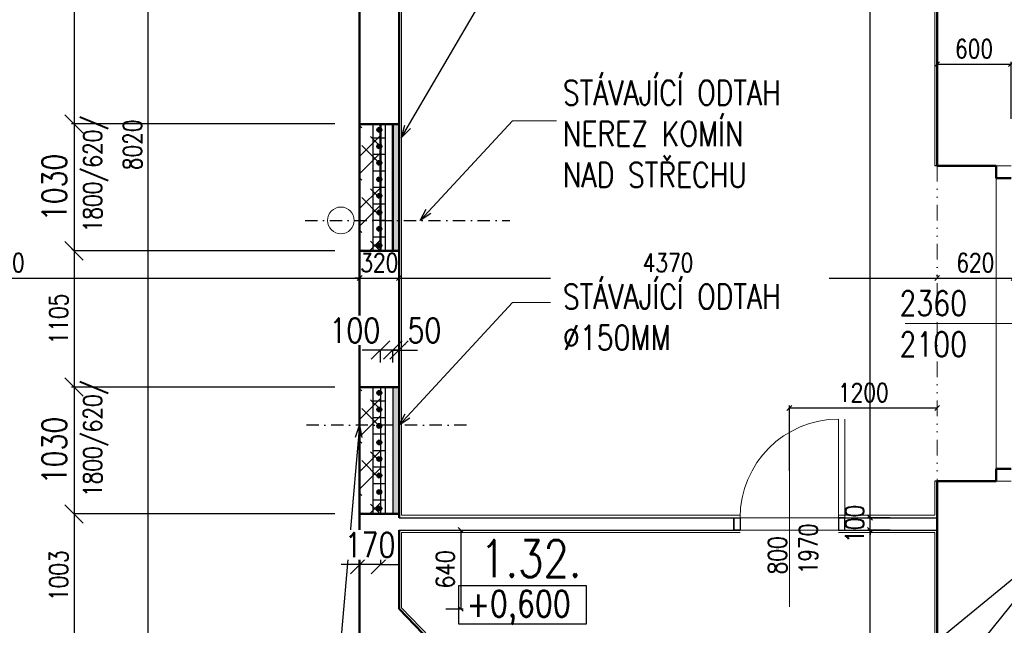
# Model space of a CAD drawing. Header units: millimetres. Extents: x -238874 to 551972, y -298952 to 658415.
# Tile 110 of 256: x 32308 to 40303, y 47120 to 52035. Entities that reach past the tile are written whole.
import ezdxf

# ---------------------------------------------------------------- set-up
doc = ezdxf.new("R2010")
doc.units = ezdxf.units.MM
doc.header["$LTSCALE"] = 20
doc.linetypes.add('DASHDOT', pattern=[1, 0.5, -0.25, 0, -0.25])
doc.linetypes.add('DIVIDE2', pattern=[15.875, 6.35, -3.175, 0, -3.175, 0, -3.175])
for name, color, linetype in [('00_HEDVIKA _KRESBA', 1, 'Continuous'), ('CZ', 255, 'Continuous'), ('KOTY', 8, 'Continuous'), ('ZDP', 50, 'Continuous')]:
    doc.layers.add(name, color=color, linetype=linetype)
doc.layers.add('00_HEDVIKA_DEMOLICE', color=2, linetype='Continuous', lineweight=30, transparency=0.3)
for name, color, linetype, lineweight in [('00_HEDVIKA_OBRYS', 1, 'Continuous', 50), ('CKIZOLACE', 4, 'Continuous', 18), ('CKKOTY', 3, 'Continuous', 18), ('CKSTENY_SRAF', 8, 'Continuous', 18), ('CKTEXTY_MALE', 140, 'Continuous', 18), ('HEDVIKA_OKNA_PARAPET', 70, 'Continuous', 18), ('NOSNÉ', 8, 'Continuous', 50), ('PRUCHODY', 7, 'Continuous', 18)]:
    doc.layers.add(name, color=color, linetype=linetype, lineweight=lineweight)
doc.styles.add('SIMPLEX', font='SIMPLEX.shx', dxfattribs={"width": 0.8, "bigfont": 'CAD13.shx'})
doc.styles.get("Standard").update_dxf_attribs({"font": 'simplex.shx', "width": 0.8})
doc.linetypes.add('IZOLACE_TEPELNA_U', pattern='A,0.00254,-2.54,[216,CADKON.SHX,S=2.54,R=0,X=-2.54,Y=0],-15.24,[216,CADKON.SHX,S=2.54,R=180,X=2.54,Y=0],-2.54', length=20.32254)
doc.dimstyles.new('CADKON', dxfattribs={"dimscale": 100, "dimtxt": 2, "dimasz": 1.5, "dimexe": 0, "dimexo": 2, "dimgap": 0.6, "dimtad": 1, "dimrnd": 1, "dimtxsty": 'Standard', "dimblk1": 'OBLIQUE', "dimblk2": 'OBLIQUE', "dimsah": 1, "dimcen": 2.5, "dimadec": 1, "dimazin": 2, "dimtfac": 1, "dimtix": 1, "dimtmove": 2, "dimatfit": 3, "dimldrblk": 'OPEN30', "dimfxl": 5, "dimtfill": 1, "dimtolj": 1, "dimarcsym": 0})
doc.dimstyles.new('CKA', dxfattribs={"dimtxt": 200, "dimasz": 40, "dimexe": 20, "dimexo": 0.2, "dimgap": 50, "dimtad": 1, "dimdec": 0, "dimrnd": 1, "dimzin": 0, "dimdsep": 46, "dimtxsty": 'Standard', "dimblk1": 'OBLIQUE', "dimblk2": 'OBLIQUE', "dimsah": 1, "dimcen": 0.09, "dimclrd": 253, "dimclre": 253, "dimclrt": 253, "dimadec": 0, "dimazin": 0, "dimtfac": 1, "dimtdec": 0, "dimtix": 1, "dimtmove": 2, "dimatfit": 3, "dimfxl": 1, "dimtolj": 1, "dimtzin": 0, "dimarcsym": 0})

# ---------------------------------------------------------------- blocks, each defined once
blk = doc.blocks.new('_OBLIQUE')
at = {"color": 0, "linetype": 'ByBlock'}
blk.add_line((-0.5, -0.5), (0.5, 0.5), dxfattribs=at)
blk = doc.blocks.new('*D357')
at = {"layer": 'DEFPOINTS', "color": 0, "transparency": 16777216}
for p in [(35068, 50175.1), (29218, 50028), (35068, 49938)]:
    blk.add_point(p, dxfattribs=at)
at = {"layer": 'KOTY', "lineweight": -2, "transparency": 16777216}
for p, q in [((29218, 49938), (35068, 49938)), ((35068, 49794.3), (35068, 49918))]:
    blk.add_line(p, q, dxfattribs=at)
at = {"layer": 'KOTY', "lineweight": -2, "transparency": 16777216, "xscale": 40, "yscale": 40, "zscale": 40, "rotation": 180}
blk.add_blockref('_OBLIQUE', (29218, 49938), dxfattribs=at)
at = {"layer": 'KOTY', "lineweight": -2, "transparency": 16777216, "xscale": 40, "yscale": 40, "zscale": 40}
blk.add_blockref('_OBLIQUE', (35068, 49938), dxfattribs=at)
at = {"layer": 'KOTY', "transparency": 16777216, "insert": (32143, 50063), "char_height": 150, "attachment_point": 5, "style": 'SIMPLEX'}
blk.add_mtext('\\A1;5850', dxfattribs=at)
blk = doc.blocks.new('*D703')
at = {"layer": 'DEFPOINTS', "color": 0, "transparency": 16777216}
for p in [(33538, 72340), (31560.3, 45270), (33538, 45270)]:
    blk.add_point(p, dxfattribs=at)
at = {"layer": 'KOTY', "lineweight": -2, "transparency": 16777216}
for p, q in [((31560.3, 72340), (31560.3, 45270)), ((33157.2, 45270), (31540.3, 45270))]:
    blk.add_line(p, q, dxfattribs=at)
at = {"layer": 'KOTY', "lineweight": -2, "transparency": 16777216, "xscale": 40, "yscale": 40, "zscale": 40}
for p, rotation in [((31560.3, 72340), 90), ((31560.3, 45270), 270)]:
    blk.add_blockref('_OBLIQUE', p, dxfattribs=dict(at, rotation=rotation))
at = {"layer": 'KOTY', "transparency": 16777216, "insert": (31435.3, 58805), "char_height": 150, "attachment_point": 5, "rotation": 90, "style": 'SIMPLEX'}
blk.add_mtext('\\A1;27070', dxfattribs=at)
blk = doc.blocks.new('*D734')
at = {"layer": 'DEFPOINTS', "color": 0, "transparency": 16777216}
for p in [(39212.8, 62580), (39758, 62580), (39758, 47992.9)]:
    blk.add_point(p, dxfattribs=at)
at = {"layer": 'KOTY', "lineweight": -2, "transparency": 16777216}
for p, q in [((39377.2, 62580), (39192.8, 62580)), ((39212.8, 47992.9), (39212.8, 62580))]:
    blk.add_line(p, q, dxfattribs=at)
at = {"layer": 'KOTY', "lineweight": -2, "transparency": 16777216, "xscale": 40, "yscale": 40, "zscale": 40}
for p, rotation in [((39212.8, 62580), 90), ((39212.8, 47992.9), 270)]:
    blk.add_blockref('_OBLIQUE', p, dxfattribs=dict(at, rotation=rotation))
at = {"layer": 'KOTY', "transparency": 16777216, "insert": (39087.8, 55286.5), "char_height": 150, "attachment_point": 5, "rotation": 90, "style": 'SIMPLEX'}
blk.add_mtext('\\A1;14597', dxfattribs=at)
blk = doc.blocks.new('*D749')
at = {"layer": 'DEFPOINTS', "color": 0, "transparency": 16777216}
for p in [(35068, 50170), (35388, 50170), (35388, 49938)]:
    blk.add_point(p, dxfattribs=at)
at = {"layer": 'KOTY', "lineweight": -2, "transparency": 16777216}
for p, q in [((35068, 49938), (35028, 49938)), ((35068, 49938), (35388, 49938)), ((35388, 49938), (35428, 49938)), ((35388, 49789.3), (35388, 49918))]:
    blk.add_line(p, q, dxfattribs=at)
at = {"layer": 'KOTY', "lineweight": -2, "transparency": 16777216, "xscale": 40, "yscale": 40, "zscale": 40}
blk.add_blockref('_OBLIQUE', (35068, 49938), dxfattribs=at)
at = {"layer": 'KOTY', "lineweight": -2, "transparency": 16777216, "xscale": 40, "yscale": 40, "zscale": 40, "rotation": 180}
blk.add_blockref('_OBLIQUE', (35388, 49938), dxfattribs=at)
at = {"layer": 'KOTY', "transparency": 16777216, "insert": (35228, 50063), "char_height": 150, "attachment_point": 5, "style": 'SIMPLEX'}
blk.add_mtext('\\A1;320', dxfattribs=at)
blk = doc.blocks.new('*D750')
at = {"layer": 'DEFPOINTS', "color": 0, "transparency": 16777216}
for p in [(34808, 55018.6), (33349, 47020), (34808, 47020)]:
    blk.add_point(p, dxfattribs=at)
at = {"layer": 'KOTY', "lineweight": -2, "transparency": 16777216}
for p, q in [((33349, 55018.6), (33349, 47020)), ((34427.2, 47020), (33329, 47020))]:
    blk.add_line(p, q, dxfattribs=at)
at = {"layer": 'KOTY', "lineweight": -2, "transparency": 16777216, "xscale": 40, "yscale": 40, "zscale": 40}
for p, rotation in [((33349, 55018.6), 90), ((33349, 47020), 270)]:
    blk.add_blockref('_OBLIQUE', p, dxfattribs=dict(at, rotation=rotation))
at = {"layer": 'KOTY', "transparency": 16777216, "insert": (33224, 51019.3), "char_height": 150, "attachment_point": 5, "rotation": 90, "style": 'SIMPLEX'}
blk.add_mtext('\\A1;8020', dxfattribs=at)
blk = doc.blocks.new('*D751')
at = {"layer": 'DEFPOINTS', "color": 0, "transparency": 16777216}
for p in [(35068, 50158.6), (32749.3, 49053.5), (35068, 49053.5)]:
    blk.add_point(p, dxfattribs=at)
at = {"layer": 'KOTY', "lineweight": -2, "transparency": 16777216}
for p, q in [((32749.3, 50158.6), (32749.3, 49053.5)), ((34687.2, 49053.5), (32729.3, 49053.5))]:
    blk.add_line(p, q, dxfattribs=at)
at = {"layer": 'KOTY', "lineweight": -2, "transparency": 16777216, "xscale": 40, "yscale": 40, "zscale": 40}
for p, rotation in [((32749.3, 50158.6), 90), ((32749.3, 49053.5), 270)]:
    blk.add_blockref('_OBLIQUE', p, dxfattribs=dict(at, rotation=rotation))
at = {"layer": 'KOTY', "transparency": 16777216, "insert": (32624.3, 49606), "char_height": 150, "attachment_point": 5, "rotation": 90, "style": 'SIMPLEX'}
blk.add_mtext('\\A1;1105', dxfattribs=at)
blk = doc.blocks.new('*D752')
at = {"layer": 'DEFPOINTS', "color": 0, "transparency": 16777216}
for p in [(35681.5, 47616.1), (37381.5, 45866.1), (36049.6, 44572.2)]:
    blk.add_point(p, dxfattribs=at)
at = {"layer": 'KOTY', "lineweight": -2, "transparency": 16777216}
for p, q in [((34349.6, 46322.2), (36049.6, 44572.2)), ((37108.4, 45600.8), (36035.2, 44558.3))]:
    blk.add_line(p, q, dxfattribs=at)
at = {"layer": 'KOTY', "lineweight": -2, "transparency": 16777216, "xscale": 40, "yscale": 40, "zscale": 40}
for p, rotation in [((34349.6, 46322.2), 134.1696845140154), ((36049.6, 44572.2), 314.1696845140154)]:
    blk.add_blockref('_OBLIQUE', p, dxfattribs=dict(at, rotation=rotation))
at = {"layer": 'KOTY', "transparency": 16777216, "insert": (35289.2, 45534.3), "char_height": 150, "attachment_point": 5, "rotation": 314.16968, "style": 'SIMPLEX'}
blk.add_mtext('\\A1;2440', dxfattribs=at)
blk = doc.blocks.new('*D754')
at = {"layer": 'DEFPOINTS', "color": 0, "transparency": 16777216}
for p in [(35388, 47892.9), (35388, 47253.2), (35888.8, 47253.2)]:
    blk.add_point(p, dxfattribs=at)
at = {"layer": 'KOTY', "lineweight": -2, "transparency": 16777216}
for p, q in [((35888.8, 47892.9), (35888.8, 47253.2)), ((35768.7, 47253.2), (35908.8, 47253.2))]:
    blk.add_line(p, q, dxfattribs=at)
at = {"layer": 'KOTY', "lineweight": -2, "transparency": 16777216, "xscale": 40, "yscale": 40, "zscale": 40}
for p, rotation in [((35888.8, 47892.9), 90), ((35888.8, 47253.2), 270)]:
    blk.add_blockref('_OBLIQUE', p, dxfattribs=dict(at, rotation=rotation))
at = {"layer": 'KOTY', "transparency": 16777216, "insert": (35763.8, 47573.1), "char_height": 150, "attachment_point": 5, "rotation": 90, "style": 'SIMPLEX'}
blk.add_mtext('\\A1;640', dxfattribs=at)
blk = doc.blocks.new('*D756')
at = {"layer": 'CKKOTY', "color": 0, "lineweight": -2, "transparency": 16777216}
for p, q in [((34868, 49053.5), (32749.3, 49053.5)), ((32749.3, 49053.5), (32749.3, 48023.5)), ((34868, 48023.5), (32749.3, 48023.5))]:
    blk.add_line(p, q, dxfattribs=at)
at = {"layer": 'DEFPOINTS', "color": 0, "transparency": 16777216}
for p in [(35068, 49053.5), (32749.3, 48023.5), (35068, 48023.5)]:
    blk.add_point(p, dxfattribs=at)
at = {"layer": 'CKKOTY', "color": 0, "lineweight": -2, "transparency": 16777216, "xscale": 150, "yscale": 150, "zscale": 150}
for p, rotation in [((32749.3, 49053.5), 90), ((32749.3, 48023.5), 270)]:
    blk.add_blockref('_OBLIQUE', p, dxfattribs=dict(at, rotation=rotation))
at = {"layer": 'CKKOTY', "color": 0, "transparency": 16777216, "insert": (32589.3, 48538.5), "char_height": 200, "attachment_point": 5, "rotation": 90, "bg_fill": 3, "box_fill_scale": 1.1, "bg_fill_color": 256, "bg_fill_true_color": 13158600, "bg_fill_transparency": 0}
blk.add_mtext('\\A1;1030', dxfattribs=at)
blk = doc.blocks.new('_Open30')
at = {"color": 0, "lineweight": -2}
for p, q in [((-1, 0.268), (0, 0)), ((0, 0), (-1, -0.268)), ((0, 0), (-1, 0))]:
    blk.add_line(p, q, dxfattribs=at)
blk = doc.blocks.new('*D757')
at = {"layer": 'DEFPOINTS', "color": 0, "transparency": 16777216}
for p in [(35068, 48023.5), (32749.3, 47020), (35068, 47020)]:
    blk.add_point(p, dxfattribs=at)
at = {"layer": 'KOTY', "lineweight": -2, "transparency": 16777216}
for p, q in [((32749.3, 48023.5), (32749.3, 47020)), ((34687.2, 47020), (32729.3, 47020))]:
    blk.add_line(p, q, dxfattribs=at)
at = {"layer": 'KOTY', "lineweight": -2, "transparency": 16777216, "xscale": 40, "yscale": 40, "zscale": 40}
for p, rotation in [((32749.3, 48023.5), 90), ((32749.3, 47020), 270)]:
    blk.add_blockref('_OBLIQUE', p, dxfattribs=dict(at, rotation=rotation))
at = {"layer": 'KOTY', "transparency": 16777216, "insert": (32624.3, 47521.8), "char_height": 150, "attachment_point": 5, "rotation": 90, "style": 'SIMPLEX'}
blk.add_mtext('\\A1;1003', dxfattribs=at)
blk = doc.blocks.new('*D758')
at = {"layer": 'DEFPOINTS', "color": 0, "transparency": 16777216}
for p in [(39212.8, 47892.9), (39758, 47892.9), (39758, 45770)]:
    blk.add_point(p, dxfattribs=at)
at = {"layer": 'KOTY', "lineweight": -2, "transparency": 16777216}
for p, q in [((39377.2, 47892.9), (39192.8, 47892.9)), ((39212.8, 45770), (39212.8, 47892.9))]:
    blk.add_line(p, q, dxfattribs=at)
at = {"layer": 'KOTY', "lineweight": -2, "transparency": 16777216, "xscale": 40, "yscale": 40, "zscale": 40}
for p, rotation in [((39212.8, 47892.9), 90), ((39212.8, 45770), 270)]:
    blk.add_blockref('_OBLIQUE', p, dxfattribs=dict(at, rotation=rotation))
at = {"layer": 'KOTY', "transparency": 16777216, "insert": (39087.8, 46831.5), "char_height": 150, "attachment_point": 5, "rotation": 90, "style": 'SIMPLEX'}
blk.add_mtext('\\A1;2123', dxfattribs=at)
blk = doc.blocks.new('*D759')
at = {"layer": 'DEFPOINTS', "color": 0, "transparency": 16777216}
for p in [(39212.8, 47992.9), (39758, 47992.9), (39758, 47892.9)]:
    blk.add_point(p, dxfattribs=at)
at = {"layer": 'KOTY', "lineweight": -2, "transparency": 16777216}
for p, q in [((39377.2, 47992.9), (39192.8, 47992.9)), ((39212.8, 47992.9), (39212.8, 48032.9)), ((39212.8, 47892.9), (39212.8, 47992.9)), ((39212.8, 47892.9), (39212.8, 47852.9))]:
    blk.add_line(p, q, dxfattribs=at)
at = {"layer": 'KOTY', "lineweight": -2, "transparency": 16777216, "xscale": 40, "yscale": 40, "zscale": 40}
for p, rotation in [((39212.8, 47992.9), 270), ((39212.8, 47892.9), 90)]:
    blk.add_blockref('_OBLIQUE', p, dxfattribs=dict(at, rotation=rotation))
at = {"layer": 'KOTY', "transparency": 16777216, "insert": (39087.8, 47942.9), "char_height": 150, "attachment_point": 5, "rotation": 90, "style": 'SIMPLEX'}
blk.add_mtext('\\A1;100', dxfattribs=at)
blk = doc.blocks.new('*D760')
at = {"layer": 'DEFPOINTS', "color": 0, "transparency": 16777216}
for p in [(38558, 48883.3), (38558, 47992.9), (39758, 47992.9)]:
    blk.add_point(p, dxfattribs=at)
at = {"layer": 'KOTY', "lineweight": -2, "transparency": 16777216}
for p, q in [((38558, 48373.7), (38558, 48903.3)), ((39758, 48883.3), (38558, 48883.3))]:
    blk.add_line(p, q, dxfattribs=at)
at = {"layer": 'KOTY', "lineweight": -2, "transparency": 16777216, "xscale": 40, "yscale": 40, "zscale": 40, "rotation": 180}
blk.add_blockref('_OBLIQUE', (38558, 48883.3), dxfattribs=at)
at = {"layer": 'KOTY', "lineweight": -2, "transparency": 16777216, "xscale": 40, "yscale": 40, "zscale": 40}
blk.add_blockref('_OBLIQUE', (39758, 48883.3), dxfattribs=at)
at = {"layer": 'KOTY', "transparency": 16777216, "insert": (39158, 49008.3), "char_height": 150, "attachment_point": 5, "style": 'SIMPLEX'}
blk.add_mtext('\\A1;1200', dxfattribs=at)
blk = doc.blocks.new('*D766')
at = {"layer": 'DEFPOINTS', "color": 0, "transparency": 16777216}
for p in [(35388, 50175.1), (39758, 49938), (39758, 49570)]:
    blk.add_point(p, dxfattribs=at)
at = {"layer": 'KOTY', "lineweight": -2, "transparency": 16777216}
for p, q in [((35388, 49938), (39758, 49938)), ((39758, 49950.8), (39758, 49958))]:
    blk.add_line(p, q, dxfattribs=at)
at = {"layer": 'KOTY', "lineweight": -2, "transparency": 16777216, "xscale": 40, "yscale": 40, "zscale": 40, "rotation": 180}
blk.add_blockref('_OBLIQUE', (35388, 49938), dxfattribs=at)
at = {"layer": 'KOTY', "lineweight": -2, "transparency": 16777216, "xscale": 40, "yscale": 40, "zscale": 40}
blk.add_blockref('_OBLIQUE', (39758, 49938), dxfattribs=at)
at = {"layer": 'KOTY', "transparency": 16777216, "insert": (37573, 50063), "char_height": 150, "attachment_point": 5, "style": 'SIMPLEX'}
blk.add_mtext('\\A1;4370', dxfattribs=at)
blk = doc.blocks.new('*D769')
at = {"layer": 'DEFPOINTS', "color": 0, "transparency": 16777216}
for p in [(35068, 53588.6), (32749.3, 51188.6), (35068, 51188.6)]:
    blk.add_point(p, dxfattribs=at)
at = {"layer": 'KOTY', "lineweight": -2, "transparency": 16777216}
for p, q in [((32749.3, 53588.6), (32749.3, 51188.6)), ((34687.2, 51188.6), (32729.3, 51188.6))]:
    blk.add_line(p, q, dxfattribs=at)
at = {"layer": 'KOTY', "lineweight": -2, "transparency": 16777216, "xscale": 40, "yscale": 40, "zscale": 40}
for p, rotation in [((32749.3, 53588.6), 90), ((32749.3, 51188.6), 270)]:
    blk.add_blockref('_OBLIQUE', p, dxfattribs=dict(at, rotation=rotation))
at = {"layer": 'KOTY', "transparency": 16777216, "insert": (32624.3, 52388.6), "char_height": 150, "attachment_point": 5, "rotation": 90, "style": 'SIMPLEX'}
blk.add_mtext('\\A1;2400', dxfattribs=at)
blk = doc.blocks.new('*D770')
at = {"layer": 'CKKOTY', "color": 0, "lineweight": -2, "transparency": 16777216}
for p, q in [((34868, 51188.6), (32749.3, 51188.6)), ((32749.3, 51188.6), (32749.3, 50158.6)), ((34868, 50158.6), (32749.3, 50158.6))]:
    blk.add_line(p, q, dxfattribs=at)
at = {"layer": 'DEFPOINTS', "color": 0, "transparency": 16777216}
for p in [(35068, 51188.6), (32749.3, 50158.6), (35068, 50158.6)]:
    blk.add_point(p, dxfattribs=at)
at = {"layer": 'CKKOTY', "color": 0, "lineweight": -2, "transparency": 16777216, "xscale": 150, "yscale": 150, "zscale": 150}
for p, rotation in [((32749.3, 51188.6), 90), ((32749.3, 50158.6), 270)]:
    blk.add_blockref('_OBLIQUE', p, dxfattribs=dict(at, rotation=rotation))
at = {"layer": 'CKKOTY', "color": 0, "transparency": 16777216, "insert": (32589.3, 50673.6), "char_height": 200, "attachment_point": 5, "rotation": 90, "bg_fill": 3, "box_fill_scale": 1.1, "bg_fill_color": 256, "bg_fill_true_color": 13158600, "bg_fill_transparency": 0}
blk.add_mtext('\\A1;1030', dxfattribs=at)
blk = doc.blocks.new('*D771')
at = {"layer": 'DEFPOINTS', "color": 0, "transparency": 16777216}
for p in [(40378, 49938), (39758, 49570), (40378, 49570)]:
    blk.add_point(p, dxfattribs=at)
at = {"layer": 'KOTY', "lineweight": -2, "transparency": 16777216}
for p, q in [((39758, 49938), (40378, 49938)), ((40378, 49950.8), (40378, 49958))]:
    blk.add_line(p, q, dxfattribs=at)
at = {"layer": 'KOTY', "lineweight": -2, "transparency": 16777216, "xscale": 40, "yscale": 40, "zscale": 40, "rotation": 180}
blk.add_blockref('_OBLIQUE', (39758, 49938), dxfattribs=at)
at = {"layer": 'KOTY', "lineweight": -2, "transparency": 16777216, "xscale": 40, "yscale": 40, "zscale": 40}
blk.add_blockref('_OBLIQUE', (40378, 49938), dxfattribs=at)
at = {"layer": 'KOTY', "transparency": 16777216, "insert": (40068, 50063), "char_height": 150, "attachment_point": 5, "style": 'SIMPLEX'}
blk.add_mtext('\\A1;620', dxfattribs=at)
blk = doc.blocks.new('*D772')
at = {"layer": 'DEFPOINTS', "color": 0, "transparency": 16777216}
for p in [(40358, 51674.5), (39758, 50850), (40358, 50850)]:
    blk.add_point(p, dxfattribs=at)
at = {"layer": 'KOTY', "lineweight": -2, "transparency": 16777216}
for p, q in [((39758, 51674.5), (40358, 51674.5)), ((40358, 51230.8), (40358, 51694.5))]:
    blk.add_line(p, q, dxfattribs=at)
at = {"layer": 'KOTY', "lineweight": -2, "transparency": 16777216, "xscale": 40, "yscale": 40, "zscale": 40, "rotation": 180}
blk.add_blockref('_OBLIQUE', (39758, 51674.5), dxfattribs=at)
at = {"layer": 'KOTY', "lineweight": -2, "transparency": 16777216, "xscale": 40, "yscale": 40, "zscale": 40}
blk.add_blockref('_OBLIQUE', (40358, 51674.5), dxfattribs=at)
at = {"layer": 'KOTY', "transparency": 16777216, "insert": (40058, 51799.5), "char_height": 150, "attachment_point": 5, "style": 'SIMPLEX'}
blk.add_mtext('\\A1;600', dxfattribs=at)
blk = doc.blocks.new('*D3393')
at = {"layer": 'CKKOTY', "color": 0, "lineweight": -2, "transparency": 16777216}
for p, q in [((35338, 49353.5), (35188, 49353.5)), ((35338, 49253.5), (35338, 49353.5)), ((35388, 49353.5), (35338, 49353.5)), ((35388, 49253.5), (35388, 49353.5)), ((35388, 49353.5), (35538, 49353.5))]:
    blk.add_line(p, q, dxfattribs=at)
at = {"layer": 'DEFPOINTS', "color": 0, "transparency": 16777216}
for p in [(35338, 49353.5), (35338, 49053.5), (35388, 49053.5)]:
    blk.add_point(p, dxfattribs=at)
at = {"layer": 'CKKOTY', "color": 0, "transparency": 16777216, "insert": (35594.6, 49513.5), "char_height": 200, "attachment_point": 5, "bg_fill": 3, "box_fill_scale": 1.1, "bg_fill_color": 256, "bg_fill_true_color": 13158600, "bg_fill_transparency": 0}
blk.add_mtext('\\A1;50', dxfattribs=at)
at = {"layer": 'CKKOTY', "color": 0, "lineweight": -2, "transparency": 16777216, "xscale": 150, "yscale": 150, "zscale": 150}
blk.add_blockref('_OBLIQUE', (35338, 49353.5), dxfattribs=at)
at = {"layer": 'CKKOTY', "color": 0, "lineweight": -2, "transparency": 16777216, "xscale": 150, "yscale": 150, "zscale": 150, "rotation": 180}
blk.add_blockref('_OBLIQUE', (35388, 49353.5), dxfattribs=at)
blk = doc.blocks.new('*D3394')
at = {"layer": 'CKKOTY', "color": 0, "lineweight": -2, "transparency": 16777216}
for p, q in [((35238, 49353.5), (35088, 49353.5)), ((35238, 49253.5), (35238, 49353.5)), ((35338, 49353.5), (35238, 49353.5)), ((35338, 49253.5), (35338, 49353.5)), ((35338, 49353.5), (35488, 49353.5))]:
    blk.add_line(p, q, dxfattribs=at)
at = {"layer": 'DEFPOINTS', "color": 0, "transparency": 16777216}
for p in [(35238, 49353.5), (35238, 49053.5), (35338, 49053.5)]:
    blk.add_point(p, dxfattribs=at)
at = {"layer": 'CKKOTY', "color": 0, "transparency": 16777216, "insert": (35029.6, 49513.5), "char_height": 200, "attachment_point": 5, "bg_fill": 3, "box_fill_scale": 1.1, "bg_fill_color": 256, "bg_fill_true_color": 13158600, "bg_fill_transparency": 0}
blk.add_mtext('\\A1;100', dxfattribs=at)
at = {"layer": 'CKKOTY', "color": 0, "lineweight": -2, "transparency": 16777216, "xscale": 150, "yscale": 150, "zscale": 150}
blk.add_blockref('_OBLIQUE', (35238, 49353.5), dxfattribs=at)
at = {"layer": 'CKKOTY', "color": 0, "lineweight": -2, "transparency": 16777216, "xscale": 150, "yscale": 150, "zscale": 150, "rotation": 180}
blk.add_blockref('_OBLIQUE', (35338, 49353.5), dxfattribs=at)
blk = doc.blocks.new('*D4185')
at = {"layer": 'CKKOTY', "color": 0, "lineweight": -2, "transparency": 16777216}
for p, q in [((35068, 47823.5), (35068, 47612)), ((35238, 47823.5), (35238, 47612)), ((35068, 47612), (34918, 47612)), ((35238, 47612), (35068, 47612)), ((35238, 47612), (35388, 47612))]:
    blk.add_line(p, q, dxfattribs=at)
at = {"layer": 'DEFPOINTS', "color": 0, "transparency": 16777216}
for p in [(35068, 48023.5), (35238, 48023.5), (35068, 47612)]:
    blk.add_point(p, dxfattribs=at)
at = {"layer": 'CKKOTY', "color": 0, "lineweight": -2, "transparency": 16777216, "xscale": 150, "yscale": 150, "zscale": 150}
blk.add_blockref('_OBLIQUE', (35068, 47612), dxfattribs=at)
at = {"layer": 'CKKOTY', "color": 0, "lineweight": -2, "transparency": 16777216, "xscale": 150, "yscale": 150, "zscale": 150, "rotation": 180}
blk.add_blockref('_OBLIQUE', (35238, 47612), dxfattribs=at)
at = {"layer": 'CKKOTY', "color": 0, "transparency": 16777216, "insert": (35153, 47772), "char_height": 200, "attachment_point": 5, "bg_fill": 3, "box_fill_scale": 1.1, "bg_fill_color": 256, "bg_fill_true_color": 13158600, "bg_fill_transparency": 0}
blk.add_mtext('\\A1;170', dxfattribs=at)

msp = doc.modelspace()

# ---------------------------------------------------------------- hatches: boundary and pattern name
at = {"layer": '00_HEDVIKA_DEMOLICE'}
for points in [[(35247.962, 51140.937, 1), (35207.962, 51140.937, 1)], [(35247.962, 51006.937, 1), (35207.962, 51006.937, 1)], [(35247.962, 50872.937, 1), (35207.962, 50872.937, 1)], [(35247.962, 50738.937, 1), (35207.962, 50738.937, 1)], [(35247.962, 50604.937, 1), (35207.962, 50604.937, 1)], [(35247.962, 50470.937, 1), (35207.962, 50470.937, 1)], [(35247.962, 50336.937, 1), (35207.962, 50336.937, 1)], [(35247.962, 50202.937, 1), (35207.962, 50202.937, 1)], [(35247.962, 49005.87, 1), (35207.962, 49005.87, 1)], [(35247.962, 48871.87, 1), (35207.962, 48871.87, 1)], [(35247.962, 48737.87, 1), (35207.962, 48737.87, 1)], [(35247.962, 48603.87, 1), (35207.962, 48603.87, 1)], [(35247.962, 48469.87, 1), (35207.962, 48469.87, 1)], [(35247.962, 48335.87, 1), (35207.962, 48335.87, 1)], [(35247.962, 48201.87, 1), (35207.962, 48201.87, 1)], [(35247.962, 48067.87, 1), (35207.962, 48067.87, 1)]]:
    msp.add_hatch(color=256, dxfattribs=at).paths.add_polyline_path(points)
at = {"layer": 'CKSTENY_SRAF'}
h = msp.add_hatch(color=256, dxfattribs=at)
h.dxf.hatch_style = 1
h.paths.add_polyline_path([(35387.962, 51188.555), (35337.962, 51188.555), (35337.962, 50158.555), (35387.962, 50158.555)])
h = msp.add_hatch(color=256, dxfattribs=at)
h.dxf.hatch_style = 1
h.paths.add_polyline_path([(35387.962, 49053.489), (35337.962, 49053.489), (35337.962, 48023.489), (35387.962, 48023.489)])

# ---------------------------------------------------------------- linework, layer by layer
at = {"layer": '00_HEDVIKA_DEMOLICE'}
for p, q in [((35177.962, 50158.555), (35177.962, 51188.555)), ((35277.962, 50158.555), (35277.962, 51188.555)), ((35277.962, 50158.555), (35277.962, 51188.555)), ((35277.962, 51073.937), (35177.962, 51073.937)), ((35277.962, 50939.937), (35177.962, 50939.937)), ((35277.962, 50805.937), (35177.962, 50805.937)), ((35277.962, 50671.937), (35177.962, 50671.937)), ((35277.962, 50537.937), (35177.962, 50537.937)), ((35277.962, 50403.937), (35177.962, 50403.937)), ((35277.962, 50269.937), (35177.962, 50269.937)), ((35177.962, 48023.489), (35177.962, 49053.489)), ((35277.962, 48023.489), (35277.962, 49053.489)), ((35277.962, 48938.87), (35177.962, 48938.87)), ((35277.962, 48804.87), (35177.962, 48804.87)), ((35277.962, 48670.87), (35177.962, 48670.87)), ((35277.962, 48536.87), (35177.962, 48536.87)), ((35277.962, 48402.87), (35177.962, 48402.87)), ((35277.962, 48268.87), (35177.962, 48268.87)), ((35277.962, 48134.87), (35177.962, 48134.87))]:
    msp.add_line(p, q, dxfattribs=at)
for centre in [(35227.962, 51140.937), (35227.962, 51006.937), (35227.962, 50872.937), (35227.962, 50738.937), (35227.962, 50604.937), (35227.962, 50470.937), (35227.962, 50336.937), (35227.962, 50202.937), (35227.962, 49005.87), (35227.962, 48871.87), (35227.962, 48737.87), (35227.962, 48603.87), (35227.962, 48469.87), (35227.962, 48335.87), (35227.962, 48201.87), (35227.962, 48067.87)]:
    msp.add_circle(centre, 20, dxfattribs=at)
at = {"layer": '00_HEDVIKA_OBRYS'}
for p, q in [((35237.962, 51188.555), (35237.962, 50158.555)), ((35337.962, 51188.555), (35337.962, 50158.555)), ((35387.962, 51188.555), (35387.962, 50158.555)), ((35387.962, 49053.489), (35387.962, 48023.489))]:
    msp.add_line(p, q, dxfattribs=at)
at = {"layer": '00_HEDVIKA_OBRYS', "lineweight": 25}
msp.add_line((35337.962, 49053.489), (35337.962, 48023.489), dxfattribs=at)
at = {"layer": '00_HEDVIKA_OBRYS'}
for points in [[(35277.962, 51188.555), (35387.962, 51188.555)], [(35277.962, 50158.555), (35387.962, 50158.555)]]:
    msp.add_lwpolyline(points, dxfattribs=at)
at = {"layer": 'CKIZOLACE', "linetype": 'IZOLACE_TEPELNA_U', "ltscale": 0.2}
for points in [[(35277.962, 51188.555), (35277.962, 50158.555)], [(35277.962, 49053.489), (35277.962, 48023.489)]]:
    msp.add_lwpolyline(points, dxfattribs=at)
at = {"layer": 'CKTEXTY_MALE'}
for p, q in [((36309.847, 51213.563), (36709.847, 51213.563)), ((36309.847, 49738.363), (36709.847, 49738.363))]:
    msp.add_line(p, q, dxfattribs=at)
at = {"layer": 'CZ', "color": 7}
msp.add_lwpolyline([(35874.223, 47441.544), (36907.706, 47441.544), (36907.706, 47129.073), (35874.223, 47129.073)], close=True, dxfattribs=at)
at = {"layer": 'HEDVIKA_OKNA_PARAPET'}
for p, q in [((35067.962, 51188.555), (35067.962, 50158.555)), ((35067.962, 49053.489), (35067.962, 48023.489))]:
    msp.add_line(p, q, dxfattribs=at)
at = {"layer": 'KOTY'}
for p, q in [((39757.962, 50850.047), (39737.962, 50850.047)), ((39757.962, 48290.047), (39737.962, 48290.047)), ((39757.962, 48290.047), (39757.962, 48290.047))]:
    msp.add_line(p, q, dxfattribs=at)
at = {"layer": 'NOSNÉ'}
for p, q in [((39757.962, 60090.047), (39757.962, 50850.047)), ((39757.962, 60090.047), (39757.962, 50850.047)), ((35067.962, 53588.555), (35067.962, 51188.555)), ((35387.962, 53588.555), (35387.962, 51188.555)), ((35387.962, 51188.555), (35067.962, 51188.555)), ((39757.962, 50850.047), (40237.962, 50850.047)), ((40237.962, 50850.047), (40237.962, 50750.047)), ((40357.962, 50750.047), (40237.962, 50750.047)), ((35067.962, 50158.555), (35067.962, 49053.489)), ((35387.962, 50158.555), (35067.962, 50158.555)), ((35387.962, 50158.555), (35387.962, 49053.489)), ((35387.962, 50158.555), (35387.962, 50127.989)), ((35387.962, 49053.489), (35067.962, 49053.489)), ((40357.962, 48390.047), (40237.962, 48390.047)), ((40237.962, 48390.047), (40237.962, 48290.047)), ((39757.962, 48290.047), (39757.962, 47992.922)), ((39757.962, 48290.047), (39757.962, 45770.047)), ((39757.962, 48290.047), (40237.962, 48290.047)), ((35067.962, 48023.489), (35067.962, 47020.047)), ((35387.962, 48023.489), (35067.962, 48023.489)), ((35387.962, 48023.489), (35387.962, 47992.922)), ((35387.962, 47892.922), (35387.962, 47253.216)), ((39757.962, 47892.922), (39757.962, 45770.047)), ((35387.962, 47253.216), (36825.809, 45773.079))]:
    msp.add_line(p, q, dxfattribs=at)
at = {"layer": 'PRUCHODY'}
for p, q in [((39737.962, 60090.047), (39737.962, 50850.047)), ((35407.962, 48012.922), (35407.962, 58100.297)), ((35387.962, 51188.555), (35067.962, 51188.555)), ((35387.962, 50158.555), (35387.962, 51188.555)), ((35387.962, 50158.555), (35387.962, 51188.555)), ((40237.962, 50850.047), (40357.962, 50850.047)), ((40237.962, 50750.047), (40237.962, 48390.047)), ((35387.962, 50158.555), (35067.962, 50158.555)), ((35387.962, 50158.555), (35067.962, 50158.555)), ((35387.962, 50158.555), (35067.962, 50158.555)), ((35387.962, 50158.555), (35067.962, 50158.555)), ((42736.985, 49570.047), (39498.897, 49570.047)), ((35387.962, 49053.489), (35067.962, 49053.489)), ((35387.962, 48023.489), (35387.962, 49053.489)), ((38557.962, 48883.306), (38557.962, 47269.087)), ((38957.962, 48792.922), (38957.962, 47892.922)), ((39007.962, 48792.922), (39007.962, 47892.922)), ((39737.962, 48290.047), (39737.962, 48012.922)), ((40237.962, 48290.047), (40357.962, 48290.047)), ((35387.962, 48023.489), (35067.962, 48023.489)), ((35387.962, 48023.489), (35067.962, 48023.489)), ((35387.962, 48023.489), (35067.962, 48023.489)), ((35387.962, 48023.489), (35067.962, 48023.489)), ((35407.962, 48012.922), (38157.962, 48012.922)), ((38957.962, 47992.922), (38157.962, 47992.922)), ((38957.962, 48012.922), (39737.962, 48012.922)), ((38157.962, 47892.922), (38957.962, 47892.922)), ((35407.962, 47872.922), (38157.962, 47872.922)), ((35407.962, 47872.922), (35407.962, 47261.331)), ((38957.962, 47872.922), (39737.962, 47872.922)), ((39737.962, 47872.922), (39737.962, 45790.047)), ((35407.962, 47261.331), (36837.209, 45790.047))]:
    msp.add_line(p, q, dxfattribs=at)
at = {"layer": 'PRUCHODY', "linetype": 'DIVIDE2'}
msp.add_line((39757.962, 50850.047), (39757.962, 48290.047), dxfattribs=at)
at = {"layer": 'PRUCHODY'}
msp.add_arc((38957.962, 47992.922), 800, 90, 180, dxfattribs=at)
at = {"layer": 'ZDP'}
for p, q in [((35387.962, 47992.922), (38157.962, 47992.922)), ((38107.962, 47992.922), (38107.962, 47892.922)), ((38157.962, 47992.922), (38157.962, 47892.922)), ((38957.962, 47992.922), (39757.962, 47992.922)), ((35387.962, 47892.922), (38157.962, 47892.922)), ((38957.962, 47892.922), (39757.962, 47892.922))]:
    msp.add_line(p, q, dxfattribs=at)
for points in [[(38157.962, 47892.922), (38107.962, 47892.922), (38107.962, 47992.922), (38157.962, 47992.922)], [(38957.962, 47892.922), (39007.962, 47892.922), (39007.962, 47992.922), (38957.962, 47992.922)]]:
    msp.add_lwpolyline(points, close=True, dxfattribs=at)

# ---------------------------------------------------------------- texts
at = {"layer": 'CKKOTY', "char_height": 150, "width": 955.5, "attachment_point": 1, "rotation": 90}
for insert in [(32825.67, 50309.553), (32825.67, 48161.324)]:
    msp.add_mtext('1800/620/', dxfattribs=dict(at, insert=insert))
at = {"layer": 'CZ', "color": 7, "attachment_point": 1}
for s, insert, char_height, width in [('2360\\P2100', (39451.73, 49833.728), 200, 1830.1), ('+0,600', (35937.111, 47400.34), 212.5, 1666.9)]:
    msp.add_mtext(s, dxfattribs=dict(at, insert=insert, char_height=char_height, width=width))
at = {"layer": 'CZ', "color": 7, "insert": (38386.551, 47533.504), "char_height": 150, "width": 660.6, "attachment_point": 1, "rotation": 90}
msp.add_mtext('800\\P1970', dxfattribs=at)
at = {"layer": 'CZ', "color": 6, "linetype": 'Continuous', "lineweight": 30, "insert": (36046.958, 47811.431), "char_height": 300, "width": 1830.1, "attachment_point": 1}
msp.add_mtext('1.32.', dxfattribs=at)

# ---------------------------------------------------------------- dimensions: what is measured, and where the dimension line sits
at = {"layer": 'KOTY'}
for base, p1, p2, angle, text, picture, middle in [((31560.292, 45270.047), (33537.962, 72340.047), (33537.962, 45270.047), 90, '27070', '*D703', (31435.292, 58805.047)), ((39212.79, 62580.047), (39757.962, 47992.922), (39757.962, 62580.047), 90, '14597', '*D734', (39087.79, 55286.485)), ((33349.049, 47020.047), (34807.962, 55018.555), (34807.962, 47020.047), 90, '8020', '*D750', (33224.049, 51019.301)), ((32749.28, 51188.555), (35067.962, 53588.555), (35067.962, 51188.555), 90, '2400', '*D769', (32624.28, 52388.555)), ((35067.962, 49937.989), (29217.962, 50027.989), (35067.962, 50175.114), 180, '5850', '*D357', (32142.962, 50062.989)), ((32749.28, 49053.489), (35067.962, 50158.555), (35067.962, 49053.489), 90, '1105', '*D751', (32624.28, 49606.022)), ((35387.962, 49937.989), (35067.962, 50170.047), (35387.962, 50170.047), 180, '320', '*D749', (35227.962, 50062.989)), ((39757.962, 49937.989), (35387.962, 50175.114), (39757.962, 49570.047), 180, '4370', '*D766', (37572.962, 50062.989)), ((40377.962, 49937.989), (39757.962, 49570.047), (40377.962, 49570.047), 180, '620', '*D771', (40067.962, 50062.989)), ((39212.79, 47992.922), (39757.962, 47892.922), (39757.962, 47992.922), 90, '100', '*D759', (39087.79, 47942.922)), ((35888.826, 47253.216), (35387.962, 47892.922), (35387.962, 47253.216), 270, '640', '*D754', (35763.826, 47573.069)), ((39212.79, 47892.922), (39757.962, 45770.047), (39757.962, 47892.922), 90, '2123', '*D758', (39087.79, 46831.485)), ((36049.584, 44572.195), (35681.528, 47616.083), (37381.528, 45866.083), 134.1696845, '2440', '*D752', (35289.244, 45534.293))]:
    dim = msp.add_linear_dim(base=base, p1=p1, p2=p2, angle=angle, text=text, dimstyle='CKA', override={"dimtxt": 150, "dimexo": 380.774374, "dimtxsty": 'SIMPLEX', "dimse1": 1, "dimclrd": 256, "dimclre": 256, "dimclrt": 256}, dxfattribs=at)
    dim.commit()
    dim.dimension.update_dxf_attribs({"geometry": picture, "text_midpoint": middle})
for base, p1, p2, text, picture, middle in [((40357.962, 51674.451), (39757.962, 50850.047), (40357.962, 50850.047), '600', '*D772', (40057.962, 51799.451)), ((38557.962, 48883.306), (39757.962, 47992.922), (38557.962, 47992.922), '1200', '*D760', (39157.962, 49008.306))]:
    dim = msp.add_linear_dim(base=base, p1=p1, p2=p2, text=text, dimstyle='CKA', override={"dimtxt": 150, "dimexo": 380.774374, "dimtxsty": 'SIMPLEX', "dimse1": 1, "dimclrd": 256, "dimclre": 256, "dimclrt": 256}, dxfattribs=at)
    dim.commit()
    dim.dimension.update_dxf_attribs({"geometry": picture, "text_midpoint": middle})

# ---------------------------------------------------------------- leaders
at = {"layer": 'CKTEXTY_MALE'}
for points in [[(35407.962, 51078.812), (36309.847, 52619.41)], [(35560.462, 50406.047), (36309.847, 51213.563)], [(38287.586, 45790.047), (40851.54, 47893.465)], [(39137.941, 45770.047), (40851.54, 47893.465)]]:
    msp.add_leader(points, dimstyle='CADKON', override={"dimscale": 1, "dimasz": 100, "dimtih": 0, "dimtoh": 0, "dimrnd": 0, "dimclrd": 0, "dimtix": 0, "dimtofl": 0, "dimldrblk": 'Open30'}, dxfattribs=at)

# ---------------------------------------------------------------- next in the draw order: texts
at = {"layer": 'CKTEXTY_MALE', "width": 2061.00981, "attachment_point": 1, "bg_fill": 3, "box_fill_scale": 1.5, "bg_fill_color": 256, "bg_fill_transparency": 0}
for s, insert, char_height in [('{\\H2x;STÁVAJÍCÍ ODTAH \\PNEREZ KOMÍN NAD STŘECHU}', (36718.553, 51542.281), 100), ('STÁVAJÍCÍ ODTAH ∅150MM', (36718.553, 49888.038), 200)]:
    msp.add_mtext(s, dxfattribs=dict(at, insert=insert, char_height=char_height))

# ---------------------------------------------------------------- next in the draw order: dimensions: what is measured, and where the dimension line sits
at = {"layer": 'CKKOTY'}
for base, p1, p2, picture, middle in [((32749.28, 50158.555), (35067.962, 51188.555), (35067.962, 50158.555), '*D770', (32589.28, 50673.555)), ((32749.28, 48023.489), (35067.962, 49053.489), (35067.962, 48023.489), '*D756', (32589.28, 48538.489))]:
    dim = msp.add_linear_dim(base=base, p1=p1, p2=p2, angle=90, text='1030', dimstyle='CADKON', dxfattribs=at)
    dim.commit()
    dim.dimension.update_dxf_attribs({"geometry": picture, "text_midpoint": middle})
dim = msp.add_linear_dim(base=(35337.962, 49353.543), p1=(35387.962, 49053.489), p2=(35337.962, 49053.489), text='50', dimstyle='CADKON', dxfattribs=at)
dim.commit()
dim.dimension.update_dxf_attribs({"geometry": '*D3393', "text_midpoint": (35594.607, 49513.543), "dimtype": 160})

# ---------------------------------------------------------------- next in the draw order: hatches: boundary and pattern name
at = {"layer": 'CKSTENY_SRAF'}
h = msp.add_hatch(dxfattribs=at)
h.set_pattern_fill('ZDIVO-PLYNOSILIK', color=256, scale=100)
h.set_pattern_definition([(45, (-42016.24, -333749.74), (-212.13203, 212.13203), []), (45, (-41874.8, -333749.74), (-212.13203, 212.13203), []), (135, (-41776.12, -333721.75), (-212.13203, -212.13203), [200, -100]), (135, (-41705.4, -333651.04), (-212.13203, -212.13203), [200, -100])])
h.paths.add_polyline_path([(35237.962, 51191.257), (35067.962, 51189.906), (35067.962, 50157.88), (35237.962, 50159.231)])

# ---------------------------------------------------------------- next in the draw order: linework, layer by layer
at = {"layer": '00_HEDVIKA _KRESBA', "linetype": 'DASHDOT', "ltscale": 10}
for p, q in [((34625.721, 50406.047), (36289.223, 50406.047)), ((35936.5, 48744.967), (34625.721, 48744.967))]:
    msp.add_line(p, q, dxfattribs=at)
at = {"layer": '00_HEDVIKA_OBRYS'}
msp.add_line((35067.962, 51188.555), (35067.962, 50158.555), dxfattribs=at)
for points in [[(35067.962, 51188.555), (35387.962, 51188.555)], [(35067.962, 50158.555), (35387.962, 50158.555)], [(35067.962, 48023.489), (35387.962, 48023.489)]]:
    msp.add_lwpolyline(points, dxfattribs=at)
at = {"layer": 'PRUCHODY'}
msp.add_circle((34916.054, 50406.047), 108.337, dxfattribs=at)

# ---------------------------------------------------------------- next in the draw order: dimensions: what is measured, and where the dimension line sits
at = {"layer": 'CKKOTY'}
dim = msp.add_linear_dim(base=(35237.962, 49353.543), p1=(35337.962, 49053.489), p2=(35237.962, 49053.489), dimstyle='CADKON', dxfattribs=at)
dim.commit()
dim.dimension.update_dxf_attribs({"geometry": '*D3394', "text_midpoint": (35029.586, 49513.543), "dimtype": 160})
at = {"layer": 'KOTY'}
dim = msp.add_linear_dim(base=(32749.28, 47020.047), p1=(35067.962, 48023.489), p2=(35067.962, 47020.047), angle=90, text='1003', dimstyle='CKA', override={"dimtxt": 150, "dimexo": 380.774374, "dimtxsty": 'SIMPLEX', "dimse1": 1, "dimclrd": 256, "dimclre": 256, "dimclrt": 256}, dxfattribs=at)
dim.commit()
dim.dimension.update_dxf_attribs({"geometry": '*D757', "text_midpoint": (32624.28, 47521.768)})

# ---------------------------------------------------------------- next in the draw order: leaders
at = {"layer": 'CKTEXTY_MALE'}
msp.add_leader([(35067.962, 48744.967), (34737.205, 44987.064)], dimstyle='CADKON', override={"dimscale": 1, "dimasz": 100, "dimtih": 0, "dimtoh": 0, "dimrnd": 0, "dimclrd": 0, "dimtix": 0, "dimtofl": 0, "dimldrblk": 'Open30'}, dxfattribs=at)

# ---------------------------------------------------------------- next in the draw order: hatches: boundary and pattern name
at = {"layer": 'CKSTENY_SRAF'}
h = msp.add_hatch(dxfattribs=at)
h.set_pattern_fill('ZDIVO-PLYNOSILIK', color=256, scale=100)
h.set_pattern_definition([(45, (-42016.24, -335884.8), (-212.13203, 212.13203), []), (45, (-41874.8, -335884.8), (-212.13203, 212.13203), []), (135, (-41776.12, -335856.82), (-212.13203, -212.13203), [200, -100]), (135, (-41705.4, -335786.1), (-212.13203, -212.13203), [200, -100])])
h.paths.add_polyline_path([(35237.962, 49056.191), (35067.962, 49054.84), (35067.962, 48022.813), (35237.962, 48024.164)])

# ---------------------------------------------------------------- next in the draw order: linework, layer by layer
at = {"layer": '00_HEDVIKA_OBRYS'}
msp.add_line((35067.962, 49053.489), (35067.962, 48023.489), dxfattribs=at)
at = {"layer": '00_HEDVIKA_OBRYS', "lineweight": 25}
msp.add_line((35237.962, 49053.489), (35237.962, 48023.489), dxfattribs=at)
at = {"layer": '00_HEDVIKA_OBRYS'}
msp.add_lwpolyline([(35067.962, 49053.489), (35387.962, 49053.489)], dxfattribs=at)

# ---------------------------------------------------------------- next in the draw order: leaders
at = {"layer": 'CKTEXTY_MALE'}
msp.add_leader([(35387.962, 48744.967), (36309.847, 49738.363)], dimstyle='CADKON', override={"dimscale": 1, "dimasz": 100, "dimtih": 0, "dimtoh": 0, "dimrnd": 0, "dimclrd": 0, "dimtix": 0, "dimtofl": 0, "dimldrblk": 'Open30'}, dxfattribs=at)

# ---------------------------------------------------------------- next in the draw order: dimensions: what is measured, and where the dimension line sits
at = {"layer": 'CKKOTY'}
dim = msp.add_linear_dim(base=(35067.962, 47612.021), p1=(35237.962, 48023.489), p2=(35067.962, 48023.489), dimstyle='CADKON', dxfattribs=at)
dim.commit()
dim.dimension.update_dxf_attribs({"geometry": '*D4185', "text_midpoint": (35152.962, 47772.021)})

doc.saveas('drawing.dxf')
